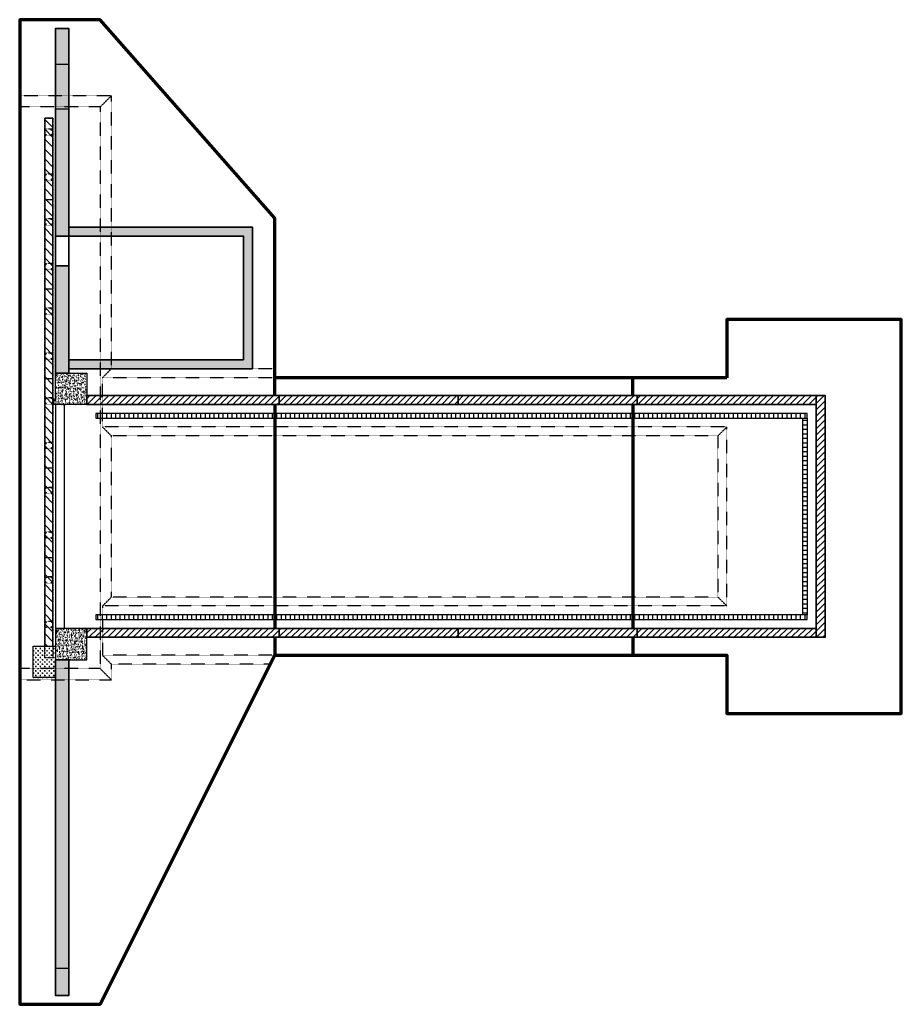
# Model space of a CAD drawing. Header units: inches. Extents: x 0 to 1182, y -654 to 666.
import ezdxf

# ---------------------------------------------------------------- set-up
doc = ezdxf.new("R2010")
doc.units = ezdxf.units.IN
doc.header["$MEASUREMENT"] = 0
doc.linetypes.add('HIDDEN', pattern=[0.375, 0.25, -0.125])
doc.linetypes.add('HIDDEN2', pattern=[0.1875, 0.125, -0.0625])
doc.layers.get('Defpoints').update_dxf_attribs({"color": 243})
for name, color, linetype in [('A-DOOR TRNCH', 4, 'Continuous'), ('S-COLS-CONC', 13, 'Continuous'), ('S-COLS-CONC 2', 13, 'Continuous'), ('S-DETL-PATT', 8, 'Continuous'), ('S-FLOR-HDLN', 1, 'HIDDEN2')]:
    doc.layers.add(name, color=color, linetype=linetype)
doc.layers.add('S-DOOR-HTCH', color=9, linetype='Continuous', true_color=0x808080)
doc.layers.add('S-DOOR-OTLN', color=9, linetype='HIDDEN', true_color=0x808080)
for name, color, linetype, lineweight in [('S-FLOR-FTPT', 4, 'Continuous', 70), ('S-HEADWALL', 4, 'Continuous', 35), ('S-WALL-FULL-EXTR', 4, 'Continuous', 35), ('S-WALL-FULL-INTR-ALT', 3, 'Continuous', 35), ('S-WALL-PATT', 8, 'Continuous', 18), ('S-WALL-PCST', 4, 'Continuous', 35)]:
    doc.layers.add(name, color=color, linetype=linetype, lineweight=lineweight)
pattern_1 = [(50, (90, -2388.7974), (7.172602, -0.627521), [0.75, -8.25]), (355, (90, -2388.7974), (-1.387513, 7.521921), [0.6, -6.6]), (100.45144, (90.598, -2388.85), (5.785088, 6.8944), [0.637402, -7.01142]), (46.1842, (90, -2386.797), (10.672413, -1.655193), [1.125, -12.375]), (96.63564, (90.889, -2386.935), (9.34662, 9.741186), [0.956103, -10.51714]), (351.18416, (90, -2386.797), (9.34662, 9.741186), [0.9, -9.9]), (21, (91, -2387.2974), (5.96907, -4.026189), [0.75, -8.25]), (326, (91, -2387.2974), (2.433153, 7.2515), [0.6, -6.6]), (71.45144, (91.4974, -2387.633), (8.402224, 3.225312), [0.637402, -7.01142]), (37.5, (90, -2388.7974), (0.1215986, 3.3289385), [0, -6.52, 0, -6.7, 0, -6.625]), (7.5, (90, -2388.7974), (2.6306954, 3.944117), [0, -3.82, 0, -6.37, 0, -2.525]), (327.5, (87.77, -2388.7974), (5.3382244, -0.2255487), [0, -2.5, 0, -7.8, 0, -10.35]), (317.5, (86.77, -2388.7974), (5.831862, 1.00105), [0, -3.25, 0, -5.18, 0, -7.35])]
pattern_2 = [(90, (-159.0774, -1343.1577), (-6, 4e-16), [])]

msp = doc.modelspace()

# ---------------------------------------------------------------- hatches: boundary and pattern name
at = {"layer": 'S-COLS-CONC'}
h = msp.add_hatch(dxfattribs=at)
h.set_pattern_fill('AR-CONC', color=8)
h.paths.add_polyline_path([(90, 150), (45, 150), (45, 156), (48, 156), (48, 192), (90, 192)])
h = msp.add_hatch(dxfattribs=at)
h.set_pattern_fill('AR-CONC', color=8)
h.set_pattern_definition(pattern_1)
h.paths.add_polyline_path([(48, -182.8, -0.414214), (48.4, -182.4), (48.5, -182.4), (48.5, -191.5), (48.8, -191.5, -0.414214), (49.1, -191.9), (49.1, -192), (90, -192), (90, -150), (48, -150)])
at = {"layer": 'S-COLS-CONC 2'}
h = msp.add_hatch(dxfattribs=at)
h.set_pattern_fill('CROSS', color=8, scale=12)
h.set_pattern_definition([(0, (0, -12), (3, 3), [1.5, -4.5]), (90, (0.75, -12.75), (-3, 3), [1.5, -4.5])])
h.paths.add_polyline_path([(48, -216), (18, -216), (18, -174), (48, -174)])
at = {"layer": 'S-DETL-PATT', "lineweight": -3}
h = msp.add_hatch(dxfattribs=at)
h.set_pattern_fill('FP_1', color=256, style=0, pattern_type=2)
h.set_pattern_definition(pattern_2)
h.paths.add_polyline_path([(102, 132), (1056, 132), (1056, 138), (102, 138)])
h = msp.add_hatch(dxfattribs=at)
h.set_pattern_fill('FP_1', color=256, style=0, pattern_type=2)
h.set_pattern_definition([(180, (2531.1577, -1065.0774), (-7e-16, -6), [])])
h.paths.add_polyline_path([(1056, -132), (1056, 132), (1050, 132), (1050, -132)])
h = msp.add_hatch(dxfattribs=at)
h.set_pattern_fill('FP_1', color=256, style=0, pattern_type=2)
h.set_pattern_definition(pattern_2)
h.paths.add_polyline_path([(102, -132), (1056, -132), (1056, -138), (102, -138)])
at = {"layer": 'S-DETL-PATT'}
h = msp.add_hatch(dxfattribs=at)
h.set_pattern_fill('AR-CONC', color=256)
h.set_pattern_definition(pattern_1)
h.paths.add_polyline_path([(48, -192), (90, -192), (90, -150), (48, -150)])
at = {"layer": 'S-DOOR-HTCH'}
h = msp.add_hatch(dxfattribs=at)
h.set_pattern_fill('ANSI31', color=256, scale=75, angle=-90)
h.set_pattern_definition([(315, (-759.706, 888.077), (6.629126, 6.629126), [])])
h.paths.add_polyline_path([(44.5, 534), (44.5, -174), (33.5, -174), (33.5, 534)])
at = {"layer": 'S-WALL-PATT'}
h = msp.add_hatch(dxfattribs=at)
h.set_pattern_fill('AR-CONC', color=256)
h.set_pattern_definition([(50, (0, 1765.919), (7.172602, -0.627521), [0.75, -8.25]), (355, (0, 1765.919), (-1.387513, 7.52192), [0.6, -6.6]), (100.45144, (0.598, 1765.8664), (5.785088, 6.8944), [0.637402, -7.01142]), (46.1842, (0, 1767.919), (10.672413, -1.655193), [1.125, -12.375]), (96.6356, (0.889, 1767.781), (9.34662, 9.741186), [0.9561, -10.51714]), (351.1842, (0, 1767.919), (9.34662, 9.741186), [0.9, -9.9]), (21, (1, 1767.419), (5.96907, -4.02619), [0.75, -8.25]), (326, (1, 1767.419), (2.433153, 7.2515), [0.6, -6.6]), (71.45144, (1.4974, 1767.083), (8.402224, 3.225312), [0.637402, -7.01142]), (37.5, (0, 1765.9187), (0.1215986, 3.3289385), [0, -6.52, 0, -6.7, 0, -6.625]), (7.5, (0, 1765.9187), (2.630695, 3.944117), [0, -3.82, 0, -6.37, 0, -2.525]), (327.5, (-2.23, 1765.9187), (5.3382244, -0.2255487), [0, -2.5, 0, -7.8, 0, -10.35]), (317.5, (-3.23, 1765.9187), (5.831862, 1.00105), [0, -3.25, 0, -5.18, 0, -7.35])])
h.paths.add_polyline_path([(66, 654), (48, 654), (48, 606), (66, 606)])
h.paths.add_polyline_path([(66, 606), (48, 606), (48, 546), (66, 546)])
h.paths.add_polyline_path([(66, 546), (48, 546), (48, 376), (66, 376)])
h.paths.add_polyline_path([(66, 336), (48, 336), (48, 192), (66, 192)])
h = msp.add_hatch(dxfattribs=at)
h.set_pattern_fill('AR-CONC', color=256)
h.set_pattern_definition([(50, (0, 1771.919), (7.172602, -0.627521), [0.75, -8.25]), (355, (0, 1771.919), (-1.387513, 7.52192), [0.6, -6.6]), (100.45144, (0.598, 1771.8664), (5.785088, 6.8944), [0.637402, -7.01142]), (46.1842, (0, 1773.919), (10.672413, -1.655193), [1.125, -12.375]), (96.6356, (0.889, 1773.781), (9.34662, 9.741186), [0.9561, -10.51714]), (351.1842, (0, 1773.919), (9.34662, 9.741186), [0.9, -9.9]), (21, (1, 1773.419), (5.96907, -4.026189), [0.75, -8.25]), (326, (1, 1773.419), (2.433153, 7.2515), [0.6, -6.6]), (71.45144, (1.4974, 1773.083), (8.402224, 3.225312), [0.637402, -7.01142]), (37.5, (0, 1771.9187), (0.1215986, 3.3289385), [0, -6.52, 0, -6.7, 0, -6.625]), (7.5, (0, 1771.9187), (2.630695, 3.944117), [0, -3.82, 0, -6.37, 0, -2.525]), (327.5, (-2.23, 1771.9187), (5.3382244, -0.2255487), [0, -2.5, 0, -7.8, 0, -10.35]), (317.5, (-3.23, 1771.9187), (5.831862, 1.00105), [0, -3.25, 0, -5.18, 0, -7.35])])
h.paths.add_polyline_path([(66, 388), (66, 376), (300, 376), (300, 210), (66, 210), (66, 198), (312, 198), (312, 388)])
h = msp.add_hatch(dxfattribs=at)
h.set_pattern_fill('ANSI31', color=256, scale=48)
h.paths.add_polyline_path([(90, 162), (348, 162), (348, 150), (90, 150)])
h = msp.add_hatch(dxfattribs=at)
h.set_pattern_fill('ANSI31', color=256, scale=48)
h.paths.add_polyline_path([(348, 162), (588, 162), (588, 150), (348, 150)])
h = msp.add_hatch(dxfattribs=at)
h.set_pattern_fill('ANSI31', color=256, scale=48)
h.paths.add_polyline_path([(588, 162), (828, 162), (828, 150), (588, 150)])
h = msp.add_hatch(dxfattribs=at)
h.set_pattern_fill('ANSI31', color=256, scale=48)
h.paths.add_polyline_path([(828, 162), (1068, 162), (1068, 150), (828, 150)])
h = msp.add_hatch(dxfattribs=at)
h.set_pattern_fill('ANSI31', color=256, scale=48)
h.paths.add_polyline_path([(1068, -162), (1080, -162), (1080, 162), (1068, 162)])
h = msp.add_hatch(dxfattribs=at)
h.set_pattern_fill('ANSI31', color=256, scale=48)
h.paths.add_polyline_path([(90, -150), (348, -150), (348, -162), (90, -162)])
h = msp.add_hatch(dxfattribs=at)
h.set_pattern_fill('ANSI31', color=256, scale=48)
h.paths.add_polyline_path([(348, -150), (588, -150), (588, -162), (348, -162)])
h = msp.add_hatch(dxfattribs=at)
h.set_pattern_fill('ANSI31', color=256, scale=48)
h.paths.add_polyline_path([(588, -150), (828, -150), (828, -162), (588, -162)])
h = msp.add_hatch(dxfattribs=at)
h.set_pattern_fill('ANSI31', color=256, scale=48)
h.paths.add_polyline_path([(828, -150), (1068, -150), (1068, -162), (828, -162)])
h = msp.add_hatch(dxfattribs=at)
h.set_pattern_fill('AR-CONC', color=256)
h.set_pattern_definition([(50, (538.065, 221.389), (7.172602, -0.62752), [0.75, -8.25]), (355, (538.065, 221.389), (-1.387513, 7.52192), [0.6, -6.6]), (100.45144, (538.663, 221.337), (5.78509, 6.8944), [0.6374, -7.01142]), (46.1842, (538.065, 223.389), (10.67241, -1.65519), [1.125, -12.375]), (96.6356, (538.954, 223.251), (9.34662, 9.74119), [0.9561, -10.51714]), (351.1842, (538.065, 223.389), (9.34662, 9.74119), [0.9, -9.9]), (21, (539.065, 222.889), (5.96907, -4.02619), [0.75, -8.25]), (326, (539.065, 222.889), (2.433153, 7.2515), [0.6, -6.6]), (71.45144, (539.5624, 222.5535), (8.402224, 3.22531), [0.6374, -7.01142]), (37.5, (538.065, 221.389), (0.1215986, 3.3289385), [0, -6.52, 0, -6.7, 0, -6.625]), (7.5, (538.065, 221.389), (2.630695, 3.944117), [0, -3.82, 0, -6.37, 0, -2.525]), (327.5, (535.835, 221.389), (5.3382244, -0.225549), [0, -2.5, 0, -7.8, 0, -10.35]), (317.5, (534.835, 221.389), (5.831862, 1.00105), [0, -3.25, 0, -5.18, 0, -7.35])])
h.paths.add_polyline_path([(66, -192), (48, -192), (48, -642), (66, -642)])

# ---------------------------------------------------------------- linework, layer by layer
at = {"layer": 'A-DOOR TRNCH'}
for p, q in [((33.5, 425), (44.5, 425)), ((33.5, 305), (44.5, 305)), ((33.5, 185), (44.5, 185)), ((33.5, 65), (44.5, 65)), ((33.5, -55), (44.5, -55))]:
    msp.add_line(p, q, dxfattribs=at)
msp.add_lwpolyline([(44.5, -174), (44.5, 534), (33.5, 534), (33.5, -174)], close=True, dxfattribs=at)
at = {"layer": 'Defpoints'}
for p, q in [((66, 606), (48, 606)), ((66, 546), (48, 546)), ((66, -606), (48, -606))]:
    msp.add_line(p, q, dxfattribs=at)
at = {"layer": 'S-COLS-CONC'}
for points in [[(90, 150), (45, 150), (45, 156), (48, 156), (48, 192), (90, 192)], [(48, -192), (90, -192), (90, -150), (48, -150)]]:
    msp.add_lwpolyline(points, close=True, dxfattribs=at)
for points in [[(48.5, 155.5), (48.5, 159.5), (48.4, 159.5, 0.414214), (48, 159.1), (48, 156.5, -0.414214), (47.5, 156), (45.9, 156, 0.414214), (45.5, 155.6), (45.5, 155.5)], [(45, 150), (45, 158), (45.1, 158, -0.414214), (45.5, 157.6), (45.5, 151, 0.414214), (46, 150.5), (48.6, 150.5, -0.414214), (49, 150.1), (49, 150)]]:
    msp.add_lwpolyline(points, format="xyb", close=True, dxfattribs=at)
at = {"layer": 'S-COLS-CONC 2'}
msp.add_lwpolyline([(48, -216), (18, -216), (18, -174), (48, -174)], close=True, dxfattribs=at)
at = {"layer": 'S-DETL-PATT', "lineweight": -3}
for points in [[(102, 132), (1056, 132), (1056, 138), (102, 138)], [(1050, 132), (1056, 132), (1056, -132), (1050, -132)], [(1056, -132), (102, -132), (102, -138), (1056, -138)]]:
    msp.add_lwpolyline(points, close=True, dxfattribs=at)
at = {"layer": 'S-DOOR-OTLN', "lineweight": -3}
for p, q in [((33.5, 534), (44.5, 534)), ((33.5, -189), (33.5, 534)), ((44.5, 534), (44.5, -189)), ((33.5, -189), (44.5, -189))]:
    msp.add_line(p, q, dxfattribs=at)
at = {"layer": 'S-FLOR-FTPT'}
msp.add_lwpolyline([(948, 186), (342, 186), (342, 400), (108, 666), (0, 666), (0, -654), (108, -654), (342, -186), (342, -186), (948, -186), (948, -264), (1182, -264), (1182, 264), (948, 264)], close=True, dxfattribs=at)
at = {"layer": 'S-FLOR-FTPT', "color": 8}
for points in [[(342, 162), (342, 186)], [(822, 162), (822, 186)], [(342, 150), (342, -150)], [(822, 150), (822, -150)], [(342, -162), (342, -186)], [(822, -162), (822, -186)]]:
    msp.add_lwpolyline(points, dxfattribs=at)
at = {"layer": 'S-FLOR-HDLN'}
for p, q in [((123, 564), (0, 564)), ((108, 549), (123, 564)), ((123, 198), (123, 564)), ((108, 549), (0, 549)), ((108, 549), (108, -204)), ((35, 518.2), (35.2, 518.6)), ((35, 518.2), (35.2, 517.8)), ((35.2, 518.6), (35.7, 518.6)), ((35.2, 517.8), (35.7, 517.8)), ((35.9, 518.2), (35.7, 518.6)), ((35.9, 518.2), (35.7, 517.8)), ((42.1, 518.2), (42.3, 518.6)), ((42.1, 518.2), (42.3, 517.8)), ((42.8, 518.6), (42.3, 518.6)), ((42.8, 517.8), (42.3, 517.8)), ((43, 518.2), (42.8, 518.6)), ((43, 518.2), (42.8, 517.8)), ((35, 511.8), (35.2, 512.2)), ((35, 511.8), (35.2, 511.4)), ((35.2, 512.2), (35.7, 512.2)), ((35.2, 511.4), (35.7, 511.4)), ((35.9, 511.8), (35.7, 512.2)), ((35.9, 511.8), (35.7, 511.4)), ((42.1, 511.8), (42.3, 512.2)), ((42.1, 511.8), (42.3, 511.4)), ((42.8, 512.2), (42.3, 512.2)), ((42.8, 511.4), (42.3, 511.4)), ((43, 511.8), (42.8, 512.2)), ((43, 511.8), (42.8, 511.4)), ((35, 458.2), (35.2, 458.6)), ((35, 458.2), (35.2, 457.8)), ((35, 451.8), (35.2, 452.2)), ((35, 451.8), (35.2, 451.4)), ((35.2, 458.6), (35.7, 458.6)), ((35.2, 457.8), (35.7, 457.8)), ((35.2, 452.2), (35.7, 452.2)), ((35.2, 451.4), (35.7, 451.4)), ((35.9, 458.2), (35.7, 458.6)), ((35.9, 458.2), (35.7, 457.8)), ((35.9, 451.8), (35.7, 452.2)), ((35.9, 451.8), (35.7, 451.4)), ((42.1, 458.2), (42.3, 458.6)), ((42.1, 458.2), (42.3, 457.8)), ((42.1, 451.8), (42.3, 452.2)), ((42.1, 451.8), (42.3, 451.4)), ((42.8, 458.6), (42.3, 458.6)), ((42.8, 457.8), (42.3, 457.8)), ((42.8, 452.2), (42.3, 452.2)), ((42.8, 451.4), (42.3, 451.4)), ((43, 458.2), (42.8, 458.6)), ((43, 458.2), (42.8, 457.8)), ((43, 451.8), (42.8, 452.2)), ((43, 451.8), (42.8, 451.4)), ((35, 398.2), (35.2, 398.6)), ((35, 398.2), (35.2, 397.8)), ((35.2, 398.6), (35.7, 398.6)), ((35.2, 397.8), (35.7, 397.8)), ((35.9, 398.2), (35.7, 398.6)), ((35.9, 398.2), (35.7, 397.8)), ((42.1, 398.2), (42.3, 398.6)), ((42.1, 398.2), (42.3, 397.8)), ((42.8, 398.6), (42.3, 398.6)), ((42.8, 397.8), (42.3, 397.8)), ((43, 398.2), (42.8, 398.6)), ((43, 398.2), (42.8, 397.8)), ((35, 391.8), (35.2, 392.2)), ((35, 391.8), (35.2, 391.4)), ((35.2, 392.2), (35.7, 392.2)), ((35.2, 391.4), (35.7, 391.4)), ((35.9, 391.8), (35.7, 392.2)), ((35.9, 391.8), (35.7, 391.4)), ((42.1, 391.8), (42.3, 392.2)), ((42.1, 391.8), (42.3, 391.4)), ((42.8, 392.2), (42.3, 392.2)), ((42.8, 391.4), (42.3, 391.4)), ((43, 391.8), (42.8, 392.2)), ((43, 391.8), (42.8, 391.4)), ((35, 338.2), (35.2, 338.6)), ((35, 338.2), (35.2, 337.8)), ((35, 331.8), (35.2, 332.2)), ((35, 331.8), (35.2, 331.4)), ((35.2, 338.6), (35.7, 338.6)), ((35.2, 337.8), (35.7, 337.8)), ((35.2, 332.2), (35.7, 332.2)), ((35.2, 331.4), (35.7, 331.4)), ((35.9, 338.2), (35.7, 338.6)), ((35.9, 338.2), (35.7, 337.8)), ((35.9, 331.8), (35.7, 332.2)), ((35.9, 331.8), (35.7, 331.4)), ((42.1, 338.2), (42.3, 338.6)), ((42.1, 338.2), (42.3, 337.8)), ((42.1, 331.8), (42.3, 332.2)), ((42.1, 331.8), (42.3, 331.4)), ((42.8, 338.6), (42.3, 338.6)), ((42.8, 337.8), (42.3, 337.8)), ((42.8, 332.2), (42.3, 332.2)), ((42.8, 331.4), (42.3, 331.4)), ((43, 338.2), (42.8, 338.6)), ((43, 338.2), (42.8, 337.8)), ((43, 331.8), (42.8, 332.2)), ((43, 331.8), (42.8, 331.4)), ((35, 278.2), (35.2, 278.6)), ((35, 278.2), (35.2, 277.8)), ((35.2, 278.6), (35.7, 278.6)), ((35.2, 277.8), (35.7, 277.8)), ((35.9, 278.2), (35.7, 278.6)), ((35.9, 278.2), (35.7, 277.8)), ((42.1, 278.2), (42.3, 278.6)), ((42.1, 278.2), (42.3, 277.8)), ((42.8, 278.6), (42.3, 278.6)), ((42.8, 277.8), (42.3, 277.8)), ((43, 278.2), (42.8, 278.6)), ((43, 278.2), (42.8, 277.8)), ((35, 271.8), (35.2, 272.2)), ((35, 271.8), (35.2, 271.4)), ((35.2, 272.2), (35.7, 272.2)), ((35.2, 271.4), (35.7, 271.4)), ((35.9, 271.8), (35.7, 272.2)), ((35.9, 271.8), (35.7, 271.4)), ((42.1, 271.8), (42.3, 272.2)), ((42.1, 271.8), (42.3, 271.4)), ((42.8, 272.2), (42.3, 272.2)), ((42.8, 271.4), (42.3, 271.4)), ((43, 271.8), (42.8, 272.2)), ((43, 271.8), (42.8, 271.4)), ((35, 218.2), (35.2, 218.6)), ((35, 218.2), (35.2, 217.8)), ((35, 211.8), (35.2, 212.2)), ((35, 211.8), (35.2, 211.4)), ((35.2, 218.6), (35.7, 218.6)), ((35.2, 217.8), (35.7, 217.8)), ((35.2, 212.2), (35.7, 212.2)), ((35.2, 211.4), (35.7, 211.4)), ((35.9, 218.2), (35.7, 218.6)), ((35.9, 218.2), (35.7, 217.8)), ((35.9, 211.8), (35.7, 212.2)), ((35.9, 211.8), (35.7, 211.4)), ((42.1, 218.2), (42.3, 218.6)), ((42.1, 218.2), (42.3, 217.8)), ((42.1, 211.8), (42.3, 212.2)), ((42.1, 211.8), (42.3, 211.4)), ((42.8, 218.6), (42.3, 218.6)), ((42.8, 217.8), (42.3, 217.8)), ((42.8, 212.2), (42.3, 212.2)), ((42.8, 211.4), (42.3, 211.4)), ((43, 218.2), (42.8, 218.6)), ((43, 218.2), (42.8, 217.8)), ((43, 211.8), (42.8, 212.2)), ((43, 211.8), (42.8, 211.4)), ((111, 186), (123, 198)), ((111, 120), (111, 186)), ((342, 186), (111, 186)), ((342, 198), (123, 198)), ((35, 158.2), (35.2, 158.6)), ((35.2, 158.6), (35.7, 158.6)), ((35.9, 158.2), (35.7, 158.6)), ((42.1, 158.2), (42.3, 158.6)), ((42.8, 158.6), (42.3, 158.6)), ((43, 158.2), (42.8, 158.6)), ((35, 158.2), (35.2, 157.8)), ((35, 151.8), (35.2, 152.2)), ((35, 151.8), (35.2, 151.4)), ((35.2, 157.8), (35.7, 157.8)), ((35.2, 152.2), (35.7, 152.2)), ((35.2, 151.4), (35.7, 151.4)), ((35.9, 158.2), (35.7, 157.8)), ((35.9, 151.8), (35.7, 152.2)), ((35.9, 151.8), (35.7, 151.4)), ((42.1, 158.2), (42.3, 157.8)), ((42.1, 151.8), (42.3, 152.2)), ((42.1, 151.8), (42.3, 151.4)), ((42.8, 157.8), (42.3, 157.8)), ((42.8, 152.2), (42.3, 152.2)), ((42.8, 151.4), (42.3, 151.4)), ((43, 158.2), (42.8, 157.8)), ((43, 151.8), (42.8, 152.2)), ((43, 151.8), (42.8, 151.4)), ((948, 120), (111, 120)), ((111, 120), (123, 108)), ((936, 108), (948, 120)), ((948, -120), (948, 120)), ((123, -108), (123, 108)), ((936, 108), (123, 108)), ((936, 108), (936, -108)), ((35, 98.2), (35.2, 98.6)), ((35, 98.2), (35.2, 97.8)), ((35.2, 98.6), (35.7, 98.6)), ((35.2, 97.8), (35.7, 97.8)), ((35.9, 98.2), (35.7, 98.6)), ((35.9, 98.2), (35.7, 97.8)), ((42.1, 98.2), (42.3, 98.6)), ((42.1, 98.2), (42.3, 97.8)), ((42.8, 98.6), (42.3, 98.6)), ((42.8, 97.8), (42.3, 97.8)), ((43, 98.2), (42.8, 98.6)), ((43, 98.2), (42.8, 97.8)), ((35, 91.8), (35.2, 92.2)), ((35, 91.8), (35.2, 91.4)), ((35.2, 92.2), (35.7, 92.2)), ((35.2, 91.4), (35.7, 91.4)), ((35.9, 91.8), (35.7, 92.2)), ((35.9, 91.8), (35.7, 91.4)), ((42.1, 91.8), (42.3, 92.2)), ((42.1, 91.8), (42.3, 91.4)), ((42.8, 92.2), (42.3, 92.2)), ((42.8, 91.4), (42.3, 91.4)), ((43, 91.8), (42.8, 92.2)), ((43, 91.8), (42.8, 91.4)), ((35, 38.2), (35.2, 38.6)), ((35, 38.2), (35.2, 37.8)), ((35, 31.8), (35.2, 32.2)), ((35, 31.8), (35.2, 31.4)), ((35.2, 38.6), (35.7, 38.6)), ((35.2, 37.8), (35.7, 37.8)), ((35.2, 32.2), (35.7, 32.2)), ((35.2, 31.4), (35.7, 31.4)), ((35.9, 38.2), (35.7, 38.6)), ((35.9, 38.2), (35.7, 37.8)), ((35.9, 31.8), (35.7, 32.2)), ((35.9, 31.8), (35.7, 31.4)), ((42.1, 38.2), (42.3, 38.6)), ((42.1, 38.2), (42.3, 37.8)), ((42.1, 31.8), (42.3, 32.2)), ((42.1, 31.8), (42.3, 31.4)), ((42.8, 38.6), (42.3, 38.6)), ((42.8, 37.8), (42.3, 37.8)), ((42.8, 32.2), (42.3, 32.2)), ((42.8, 31.4), (42.3, 31.4)), ((43, 38.2), (42.8, 38.6)), ((43, 38.2), (42.8, 37.8)), ((43, 31.8), (42.8, 32.2)), ((43, 31.8), (42.8, 31.4)), ((35, -21.8), (35.2, -21.4)), ((35, -21.8), (35.2, -22.2)), ((35.2, -21.4), (35.7, -21.4)), ((35.2, -22.2), (35.7, -22.2)), ((35.9, -21.8), (35.7, -21.4)), ((35.9, -21.8), (35.7, -22.2)), ((42.1, -21.8), (42.3, -21.4)), ((42.1, -21.8), (42.3, -22.2)), ((42.8, -21.4), (42.3, -21.4)), ((42.8, -22.2), (42.3, -22.2)), ((43, -21.8), (42.8, -21.4)), ((43, -21.8), (42.8, -22.2)), ((35, -28.2), (35.2, -27.8)), ((35, -28.2), (35.2, -28.6)), ((35.2, -27.8), (35.7, -27.8)), ((35.2, -28.6), (35.7, -28.6)), ((35.9, -28.2), (35.7, -27.8)), ((35.9, -28.2), (35.7, -28.6)), ((42.1, -28.2), (42.3, -27.8)), ((42.1, -28.2), (42.3, -28.6)), ((42.8, -27.8), (42.3, -27.8)), ((42.8, -28.6), (42.3, -28.6)), ((43, -28.2), (42.8, -27.8)), ((43, -28.2), (42.8, -28.6)), ((35, -81.8), (35.2, -81.4)), ((35, -81.8), (35.2, -82.2)), ((35, -88.2), (35.2, -87.8)), ((35, -88.2), (35.2, -88.6)), ((35.2, -81.4), (35.7, -81.4)), ((35.2, -82.2), (35.7, -82.2)), ((35.2, -87.8), (35.7, -87.8)), ((35.2, -88.6), (35.7, -88.6)), ((35.9, -81.8), (35.7, -81.4)), ((35.9, -81.8), (35.7, -82.2)), ((35.9, -88.2), (35.7, -87.8)), ((35.9, -88.2), (35.7, -88.6)), ((42.1, -81.8), (42.3, -81.4)), ((42.1, -81.8), (42.3, -82.2)), ((42.1, -88.2), (42.3, -87.8)), ((42.1, -88.2), (42.3, -88.6)), ((42.8, -81.4), (42.3, -81.4)), ((42.8, -82.2), (42.3, -82.2)), ((42.8, -87.8), (42.3, -87.8)), ((42.8, -88.6), (42.3, -88.6)), ((43, -81.8), (42.8, -81.4)), ((43, -81.8), (42.8, -82.2)), ((43, -88.2), (42.8, -87.8)), ((43, -88.2), (42.8, -88.6)), ((111, -120), (123, -108)), ((936, -108), (123, -108)), ((936, -108), (948, -120)), ((948, -120), (111, -120)), ((111, -120), (111, -186)), ((35, -141.8), (35.2, -141.4)), ((35, -141.8), (35.2, -142.2)), ((35.2, -141.4), (35.7, -141.4)), ((35.2, -142.2), (35.7, -142.2)), ((35.9, -141.8), (35.7, -141.4)), ((35.9, -141.8), (35.7, -142.2)), ((42.1, -141.8), (42.3, -141.4)), ((42.1, -141.8), (42.3, -142.2)), ((42.8, -141.4), (42.3, -141.4)), ((42.8, -142.2), (42.3, -142.2)), ((43, -141.8), (42.8, -141.4)), ((43, -141.8), (42.8, -142.2)), ((35, -148.2), (35.2, -147.8)), ((35, -148.2), (35.2, -148.6)), ((35.2, -147.8), (35.7, -147.8)), ((35.2, -148.6), (35.7, -148.6)), ((35.9, -148.2), (35.7, -147.8)), ((35.9, -148.2), (35.7, -148.6)), ((42.1, -148.2), (42.3, -147.8)), ((42.1, -148.2), (42.3, -148.6)), ((42.8, -147.8), (42.3, -147.8)), ((42.8, -148.6), (42.3, -148.6)), ((43, -148.2), (42.8, -147.8)), ((43, -148.2), (42.8, -148.6)), ((111, -186), (123, -198)), ((342, -186), (111, -186)), ((123, -219), (123, -198)), ((336.1, -198), (123, -198)), ((108, -204), (0, -204)), ((108, -204), (123, -219)), ((0, -219), (123, -219))]:
    msp.add_line(p, q, dxfattribs=at)
for points in [[(34, 510.5), (34, 519.5), (44, 519.5), (44, 510.5)], [(34, 450.5), (34, 459.5), (44, 459.5), (44, 450.5)], [(34, 390.5), (34, 399.5), (44, 399.5), (44, 390.5)], [(34, 330.5), (34, 339.5), (44, 339.5), (44, 330.5)], [(34, 270.5), (34, 279.5), (44, 279.5), (44, 270.5)], [(34, 210.5), (34, 219.5), (44, 219.5), (44, 210.5)], [(34, 150.5), (34, 159.5), (44, 159.5), (44, 150.5)], [(34, 90.5), (34, 99.5), (44, 99.5), (44, 90.5)], [(34, 30.5), (34, 39.5), (44, 39.5), (44, 30.5)], [(34, -29.5), (34, -20.5), (44, -20.5), (44, -29.5)], [(34, -89.5), (34, -80.5), (44, -80.5), (44, -89.5)], [(34, -149.5), (34, -140.5), (44, -140.5), (44, -149.5)]]:
    msp.add_lwpolyline(points, close=True, dxfattribs=at)
for centre in [(35.4, 518.2), (42.6, 518.2), (35.4, 511.8), (42.6, 511.8), (35.4, 458.2), (35.4, 451.8), (42.6, 458.2), (42.6, 451.8), (35.4, 398.2), (42.6, 398.2), (35.4, 391.8), (42.6, 391.8), (35.4, 338.2), (35.4, 331.8), (42.6, 338.2), (42.6, 331.8), (35.4, 278.2), (42.6, 278.2), (35.4, 271.8), (42.6, 271.8), (35.4, 218.2), (35.4, 211.8), (42.6, 218.2), (42.6, 211.8), (35.4, 158.2), (42.6, 158.2), (35.4, 151.8), (42.6, 151.8), (35.4, 98.2), (42.6, 98.2), (35.4, 91.8), (42.6, 91.8), (35.4, 38.2), (35.4, 31.8), (42.6, 38.2), (42.6, 31.8), (35.4, -21.8), (42.6, -21.8), (35.4, -28.2), (42.6, -28.2), (35.4, -81.8), (35.4, -88.2), (42.6, -81.8), (42.6, -88.2), (35.4, -141.8), (42.6, -141.8), (35.4, -148.2), (42.6, -148.2)]:
    msp.add_circle(centre, 0.25, dxfattribs=at)
at = {"layer": 'S-HEADWALL', "lineweight": -3}
msp.add_lwpolyline([(48, 150), (48, -150), (60, -150), (60, 150)], close=True, dxfattribs=at)
at = {"layer": 'S-WALL-FULL-EXTR'}
for points in [[(48, 192), (66, 192), (66, 654), (48, 654)], [(48, -192), (66, -192), (66, -642), (48, -642)]]:
    msp.add_lwpolyline(points, close=True, dxfattribs=at)
at = {"layer": 'S-WALL-FULL-INTR-ALT'}
for points in [[(66, 388), (66, 376), (300, 376), (300, 210), (66, 210), (66, 198), (312, 198), (312, 388)], [(48, 336), (66, 336), (66, 376), (48, 376)]]:
    msp.add_lwpolyline(points, close=True, dxfattribs=at)
at = {"layer": 'S-WALL-PCST'}
for points in [[(90, 162), (348, 162), (348, 150), (90, 150)], [(348, 162), (588, 162), (588, 150), (348, 150)], [(588, 162), (828, 162), (828, 150), (588, 150)], [(828, 162), (1068, 162), (1068, 150), (828, 150)], [(1068, -162), (1080, -162), (1080, 162), (1068, 162)], [(90, -162), (348, -162), (348, -150), (90, -150)], [(348, -162), (588, -162), (588, -150), (348, -150)], [(588, -162), (828, -162), (828, -150), (588, -150)], [(828, -162), (1068, -162), (1068, -150), (828, -150)]]:
    msp.add_lwpolyline(points, close=True, dxfattribs=at)

doc.saveas('drawing.dxf')
